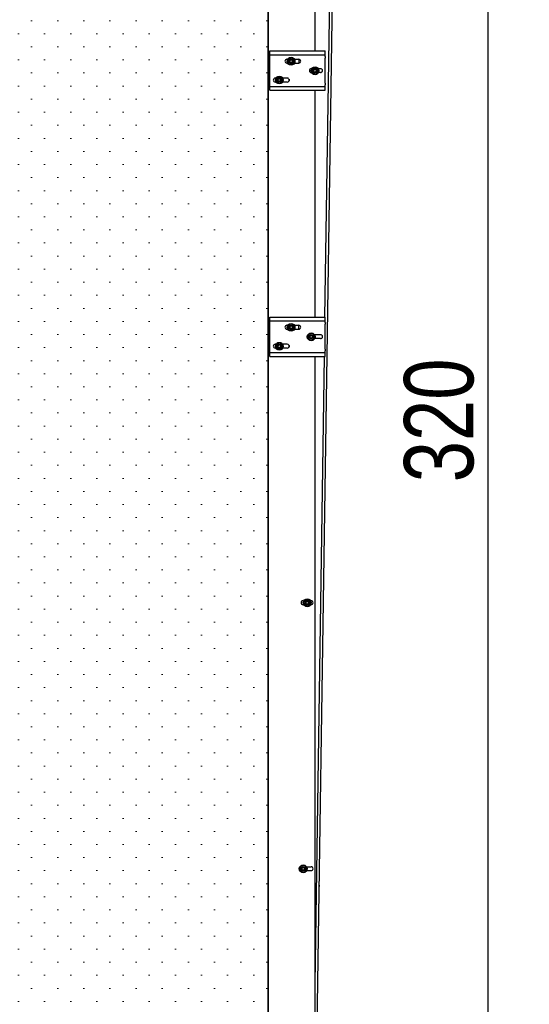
# Model space of a CAD drawing. Header units: centimetres. Extents: x 25511 to 42070, y 833 to 13367.
# Tile 6 of 59: x 29549 to 29660, y 2575 to 2788. Entities that reach past the tile are written whole.
import ezdxf

# ---------------------------------------------------------------- set-up
doc = ezdxf.new("R2010")
doc.units = ezdxf.units.CM
doc.header["$LTSCALE"] = 0.1
doc.linetypes.add('DASHED2', pattern=[9.525, 6.35, -3.175])
for name, color, linetype in [('A-ELEWACJE', 253, 'Continuous'), ('A_Ściany istniejące', 253, 'Continuous'), ('CKDRZWI_', 253, 'Continuous'), ('CKIZOLACJE', 253, 'Continuous')]:
    doc.layers.add(name, color=color, linetype=linetype)
doc.layers.add('A-Wyburzenia', color=253, linetype='DASHED2', lineweight=0)
doc.styles.get("Standard").update_dxf_attribs({"font": 'ic-simplex.shx', "width": 0.8})
doc.dimstyles.new('Kopia2 CADKON cm', dxfattribs={"dimscale": 5, "dimtxt": 3, "dimasz": 2.5, "dimexe": 1.8, "dimexo": 5, "dimgap": 0.6, "dimtad": 1, "dimrnd": 0.5, "dimtxsty": 'Standard', "dimblk1": 'OBLIQUE', "dimblk2": 'OBLIQUE', "dimsah": 1, "dimcen": 2.5, "dimadec": 1, "dimazin": 2, "dimtfac": 1, "dimtix": 1, "dimtmove": 2, "dimatfit": 3, "dimldrblk": 'OPEN30', "dimfxl": 2, "dimfxlon": 1, "dimtfill": 1, "dimtolj": 1, "dimarcsym": 0})

# ---------------------------------------------------------------- blocks, each defined once
blk = doc.blocks.new('A$7E8719B1A182C3')
at = {"color": 7, "linetype": 'Continuous', "lineweight": -3}
for p, q in [((0, 3250), (0, 0)), ((0.3, 0), (0.3, 3250)), ((101.8, 4.2), (145.8, 2946.9)), ((122.9, 1823.6), (139.7, 2947)), ((101.3, 2399.1), (101.3, 2904)), ((3.3, 2396.1), (3.3, 2399.1)), ((3.3, 2399.1), (123.3, 2399.1)), ((3.3, 2394.1), (3.3, 2396.1)), ((3.3, 2391.1), (3.3, 2394.1)), ((3.3, 2390.1), (3.3, 2391.1)), ((3.3, 2391.1), (123.3, 2391.1)), ((3.3, 2323.1), (3.3, 2390.1)), ((123.3, 2396.1), (123.3, 2399.1)), ((123.3, 2394.1), (123.3, 2396.1)), ((123.3, 2391.1), (123.3, 2394.1)), ((123.3, 2390.1), (123.3, 2391.1)), ((123.3, 2387.5), (123.3, 2390.1)), ((123.3, 2387.5), (123.3, 2384.8)), ((40.3, 2381.3), (42.2, 2381.3)), ((40.3, 2372.9), (42, 2372.9)), ((43.9, 2380.2), (42, 2376.9)), ((42, 2376.9), (43.9, 2373.7)), ((45.7, 2383.4), (43.9, 2380.2)), ((43.9, 2373.7), (45.7, 2370.4)), ((49.5, 2383.4), (45.7, 2383.4)), ((45.7, 2370.4), (49.5, 2370.4)), ((53.3, 2383.4), (49.5, 2383.4)), ((49.5, 2370.4), (53.3, 2370.4)), ((55.1, 2380.2), (53.3, 2383.4)), ((53.3, 2370.4), (55.1, 2373.7)), ((57, 2376.9), (55.1, 2380.2)), ((55.1, 2373.7), (57, 2376.9)), ((56.8, 2381.3), (66.3, 2381.3)), ((57, 2372.9), (66.3, 2372.9)), ((66.3, 2381.3), (66.3, 2372.9)), ((123.3, 2384.8), (123.3, 2383.9)), ((123.3, 2329.3), (123.3, 2383.9)), ((20.3, 2342.8), (18.5, 2339.6)), ((24.1, 2342.8), (20.3, 2342.8)), ((27.9, 2342.8), (24.1, 2342.8)), ((29.7, 2339.6), (27.9, 2342.8)), ((94, 2360.8), (93.3, 2360.8)), ((93.7, 2352.4), (93.3, 2352.4)), ((95.7, 2359.7), (93.8, 2356.5)), ((93.8, 2356.5), (95.6, 2353.2)), ((95.6, 2353.2), (97.4, 2349.9)), ((97.6, 2362.9), (95.7, 2359.7)), ((97.4, 2349.9), (101.2, 2349.8)), ((101.4, 2362.8), (97.6, 2362.9)), ((101.2, 2349.8), (104.9, 2349.8)), ((105.1, 2362.8), (101.4, 2362.8)), ((104.9, 2349.8), (106.8, 2353)), ((106.9, 2359.5), (105.1, 2362.8)), ((106.8, 2353), (108.8, 2356.2)), ((108.8, 2356.2), (106.9, 2359.5)), ((113.3, 2360.8), (108.5, 2360.8)), ((113.3, 2352.4), (108.8, 2352.4)), ((3.3, 2322.1), (3.3, 2323.1)), ((3.3, 2319.1), (3.3, 2322.1)), ((3.3, 2322.1), (123.3, 2322.1)), ((16.6, 2340.3), (15.3, 2340.3)), ((16.8, 2331.9), (15.3, 2331.9)), ((18.5, 2339.6), (16.6, 2336.3)), ((16.6, 2336.3), (18.5, 2333.1)), ((18.5, 2333.1), (20.3, 2329.8)), ((20.3, 2329.8), (24.1, 2329.8)), ((24.1, 2329.8), (27.9, 2329.8)), ((27.9, 2329.8), (29.7, 2333.1)), ((31.6, 2336.3), (29.7, 2339.6)), ((29.7, 2333.1), (31.6, 2336.3)), ((41.3, 2331.9), (31.4, 2331.9)), ((41.3, 2340.3), (31.6, 2340.3)), ((45.1, 2337.9), (45.1, 2334.3)), ((123.3, 2329.3), (123.3, 2328.4)), ((123.3, 2328.4), (123.3, 2325.7)), ((123.3, 2323.1), (123.3, 2325.7)), ((123.3, 2322.1), (123.3, 2323.1)), ((123.3, 2319.1), (123.3, 2322.1)), ((3.3, 2317.1), (3.3, 2319.1)), ((3.3, 2314.1), (3.3, 2317.1)), ((3.3, 2314.1), (123.3, 2314.1)), ((101.3, 1823.6), (101.3, 2314.1)), ((123.3, 2317.1), (123.3, 2319.1)), ((123.3, 2314.1), (123.3, 2317.1)), ((3.3, 1820.6), (3.3, 1823.6)), ((3.3, 1823.6), (123.3, 1823.6)), ((3.3, 1818.6), (3.3, 1820.6)), ((3.3, 1815.6), (3.3, 1818.6)), ((3.3, 1814.6), (3.3, 1815.6)), ((3.3, 1815.6), (123.3, 1815.6)), ((3.3, 1747.6), (3.3, 1814.6)), ((123.3, 1820.6), (123.3, 1823.6)), ((123.3, 1818.6), (123.3, 1820.6)), ((123.3, 1815.6), (123.3, 1818.6)), ((123.3, 1814.6), (123.3, 1815.6)), ((123.3, 1812), (123.3, 1814.6)), ((123.3, 1812), (123.3, 1809.3)), ((40.3, 1805.8), (42.2, 1805.8)), ((40.3, 1797.4), (42, 1797.4)), ((43.9, 1804.7), (42, 1801.4)), ((42, 1801.4), (43.9, 1798.2)), ((45.7, 1807.9), (43.9, 1804.7)), ((43.9, 1798.2), (45.7, 1794.9)), ((49.5, 1807.9), (45.7, 1807.9)), ((45.7, 1794.9), (49.5, 1794.9)), ((53.3, 1807.9), (49.5, 1807.9)), ((49.5, 1794.9), (53.3, 1794.9)), ((55.1, 1804.7), (53.3, 1807.9)), ((53.3, 1794.9), (55.1, 1798.2)), ((57, 1801.4), (55.1, 1804.7)), ((55.1, 1798.2), (57, 1801.4)), ((56.8, 1805.8), (66.3, 1805.8)), ((57, 1797.4), (66.3, 1797.4)), ((66.3, 1797.4), (66.3, 1805.8)), ((123.3, 1809.3), (123.3, 1808.4)), ((123.3, 1753.8), (123.3, 1808.4)), ((87.6, 1784.4), (85.6, 1781.2)), ((85.6, 1781.2), (87.3, 1777.9)), ((87.3, 1777.9), (89, 1774.5)), ((89.6, 1787.5), (87.6, 1784.4)), ((89, 1774.5), (92.7, 1774.4)), ((93.4, 1787.3), (89.6, 1787.5)), ((92.7, 1774.4), (96.5, 1774.2)), ((97.1, 1787.2), (93.4, 1787.3)), ((96.5, 1774.2), (98.5, 1777.3)), ((98.8, 1783.8), (97.1, 1787.2)), ((98.5, 1777.3), (100.6, 1780.5)), ((100.6, 1780.5), (98.8, 1783.8)), ((113.3, 1785.3), (100.3, 1785.3)), ((113.3, 1776.9), (100.6, 1776.9)), ((3.3, 1746.6), (3.3, 1747.6)), ((3.3, 1743.6), (3.3, 1746.6)), ((3.3, 1746.6), (123.3, 1746.6)), ((16.8, 1764.8), (15.3, 1764.8)), ((16.6, 1756.4), (15.3, 1756.4)), ((18.5, 1763.7), (16.6, 1760.4)), ((16.6, 1760.4), (18.5, 1757.2)), ((20.3, 1766.9), (18.5, 1763.7)), ((18.5, 1757.2), (20.3, 1753.9)), ((24.1, 1766.9), (20.3, 1766.9)), ((20.3, 1753.9), (24.1, 1753.9)), ((27.9, 1766.9), (24.1, 1766.9)), ((24.1, 1753.9), (27.9, 1753.9)), ((29.7, 1763.7), (27.9, 1766.9)), ((27.9, 1753.9), (29.7, 1757.2)), ((31.6, 1760.4), (29.7, 1763.7)), ((29.7, 1757.2), (31.6, 1760.4)), ((41.3, 1764.8), (31.4, 1764.8)), ((41.3, 1756.4), (31.6, 1756.4)), ((45.1, 1762.4), (45.1, 1758.8)), ((123.3, 1753.8), (123.3, 1752.9)), ((123.3, 1752.9), (123.3, 1750.2)), ((123.3, 1747.6), (123.3, 1750.2)), ((123.3, 1746.6), (123.3, 1747.6)), ((123.3, 1743.6), (123.3, 1746.6)), ((3.3, 1741.6), (3.3, 1743.6)), ((3.3, 1738.6), (3.3, 1741.6)), ((3.3, 1738.6), (123.3, 1738.6)), ((101.3, 3), (101.3, 1738.6)), ((101.3, 382), (121.6, 1738.6)), ((123.3, 1741.6), (123.3, 1743.6)), ((123.3, 1738.6), (123.3, 1741.6)), ((75.3, 1210), (77.2, 1210)), ((75.3, 1201.6), (77, 1201.6)), ((78.8, 1208.8), (76.9, 1205.6)), ((76.9, 1205.6), (78.8, 1202.3)), ((80.7, 1212.1), (78.8, 1208.8)), ((78.8, 1202.3), (80.7, 1199.1)), ((84.5, 1212.1), (80.7, 1212.1)), ((80.7, 1199.1), (84.5, 1199.1)), ((88.2, 1212.1), (84.5, 1212.1)), ((84.5, 1199.1), (88.2, 1199.1)), ((90.1, 1208.8), (88.2, 1212.1)), ((88.2, 1199.1), (90.1, 1202.3)), ((92, 1205.6), (90.1, 1208.8)), ((90.1, 1202.3), (92, 1205.6)), ((91.7, 1210), (92.9, 1210)), ((92, 1201.6), (92.9, 1201.6)), ((70.2, 633.4), (68.3, 630.2)), ((68.3, 630.2), (70.2, 626.9)), ((72.1, 636.7), (70.2, 633.4)), ((70.2, 626.9), (72.1, 623.7)), ((75.8, 636.7), (72.1, 636.7)), ((72.1, 623.7), (75.8, 623.7)), ((79.6, 636.7), (75.8, 636.7)), ((75.8, 623.7), (79.6, 623.7)), ((81.5, 633.4), (79.6, 636.7)), ((79.6, 623.7), (81.5, 626.9)), ((83.4, 630.2), (81.5, 633.4)), ((81.5, 626.9), (83.4, 630.2)), ((83.1, 634.6), (92.9, 634.6)), ((83.4, 626.2), (92.9, 626.2)), ((110.6, 594.6), (110.6, 591.9))]:
    blk.add_line(p, q, dxfattribs=at)
for centre, radius in [((49.5, 2376.9), 8.5), ((49.5, 2376.9), 7.9), ((49.5, 2376.9), 4.15), ((49.5, 2376.9), 4), ((49.5, 2376.9), 3), ((101.3, 2356.3), 8.5), ((101.3, 2356.3), 7.9), ((24.1, 2336.3), 8.5), ((24.1, 2336.3), 7.9), ((101.3, 2356.3), 4.15), ((101.3, 2356.3), 4), ((101.3, 2356.3), 3), ((24.1, 2336.3), 4.15), ((24.1, 2336.3), 4), ((24.1, 2336.3), 3), ((49.5, 1801.4), 8.5), ((49.5, 1801.4), 7.9), ((49.5, 1801.4), 4.15), ((49.5, 1801.4), 4), ((49.5, 1801.4), 3), ((93.1, 1780.8), 8.5), ((24.1, 1760.4), 8.5), ((24.1, 1760.4), 7.9), ((93.1, 1780.8), 7.9), ((93.1, 1780.8), 4.15), ((93.1, 1780.8), 4), ((93.1, 1780.8), 3), ((24.1, 1760.4), 4.15), ((24.1, 1760.4), 4), ((24.1, 1760.4), 3), ((84.5, 1205.6), 8.5), ((84.5, 1205.6), 7.9), ((84.5, 1205.6), 4.15), ((84.5, 1205.6), 4), ((84.5, 1205.6), 3), ((75.8, 630.2), 8.5), ((75.8, 630.2), 7.9), ((75.8, 630.2), 4.15), ((75.8, 630.2), 4), ((75.8, 630.2), 3)]:
    blk.add_circle(centre, radius, dxfattribs=at)
for centre, radius, start, end in [((40.3, 2377.1), 4.2, 90, 270), ((49.5, 2376.9), 6.5, 150, 210), ((49.5, 2376.9), 6.5, 90, 150), ((49.5, 2376.9), 6.5, 210, 270), ((49.5, 2376.9), 3.24, 255, 195), ((49.5, 2376.9), 6.5, 30, 90), ((49.5, 2376.9), 6.5, 270, 330), ((49.5, 2376.9), 6.5, 330, 30), ((66.3, 2377.1), 4.2, 270, 90), ((24.1, 2336.3), 6.5, 90, 150), ((24.1, 2336.3), 6.5, 30, 90), ((93.3, 2356.6), 4.2, 90, 270), ((101.3, 2356.3), 6.5, 149.1434, 209.1434), ((101.3, 2356.3), 6.5, 209.1434, 269.1434), ((101.3, 2356.3), 6.5, 89.1434, 149.1434), ((101.3, 2356.3), 3.24, 255, 195), ((101.3, 2356.3), 6.5, 269.1434, 329.1434), ((101.3, 2356.3), 6.5, 29.1434, 89.1434), ((101.3, 2356.3), 6.5, 329.1434, 29.1434), ((113.3, 2356.6), 4.2, 270, 90), ((15.3, 2336.1), 4.2, 90, 270), ((24.1, 2336.3), 6.5, 150, 210), ((24.1, 2336.3), 6.5, 210, 270), ((24.1, 2336.3), 3.24, 255, 195), ((24.1, 2336.3), 6.5, 270, 330), ((24.1, 2336.3), 6.5, 330, 30), ((41.3, 2336.1), 4.2, 270, 90), ((40.3, 1801.6), 4.2, 90, 270), ((49.5, 1801.4), 6.5, 150, 210), ((49.5, 1801.4), 6.5, 90, 150), ((49.5, 1801.4), 6.5, 210, 270), ((49.5, 1801.4), 3.24, 255, 195), ((49.5, 1801.4), 6.5, 30, 90), ((49.5, 1801.4), 6.5, 270, 330), ((49.5, 1801.4), 6.5, 330, 30), ((66.3, 1801.6), 4.2, 270, 90), ((93.1, 1780.8), 6.5, 147.2488, 207.2488), ((93.1, 1780.8), 6.5, 207.2488, 267.2488), ((93.1, 1780.8), 6.5, 87.2488, 147.2488), ((93.1, 1780.8), 3.24, 255, 195), ((93.1, 1780.8), 6.5, 267.2488, 327.2488), ((93.1, 1780.8), 6.5, 27.2488, 87.2488), ((93.1, 1780.8), 6.5, 327.2488, 27.2488), ((113.3, 1781.1), 4.2, 270, 90), ((15.3, 1760.6), 4.2, 90, 270), ((24.1, 1760.4), 6.5, 150, 210), ((24.1, 1760.4), 6.5, 90, 150), ((24.1, 1760.4), 6.5, 210, 270), ((24.1, 1760.4), 3.24, 255, 195), ((24.1, 1760.4), 6.5, 30, 90), ((24.1, 1760.4), 6.5, 270, 330), ((24.1, 1760.4), 6.5, 330, 30), ((41.3, 1760.6), 4.2, 270, 90), ((75.3, 1205.8), 4.2, 90, 270), ((84.5, 1205.6), 6.5, 150, 210), ((84.5, 1205.6), 6.5, 90, 150), ((84.5, 1205.6), 6.5, 210, 270), ((84.5, 1205.6), 3.24, 255, 195), ((84.5, 1205.6), 6.5, 30, 90), ((84.5, 1205.6), 6.5, 270, 330), ((84.5, 1205.6), 6.5, 330, 30), ((92.9, 1205.8), 4.2, 270, 90), ((75.8, 630.2), 6.5, 150, 210), ((75.8, 630.2), 6.5, 90, 150), ((75.8, 630.2), 6.5, 210, 270), ((75.8, 630.2), 3.24, 255, 195), ((75.8, 630.2), 6.5, 30, 90), ((75.8, 630.2), 6.5, 270, 330), ((75.8, 630.2), 6.5, 330, 30), ((92.9, 630.4), 4.2, 270, 90)]:
    blk.add_arc(centre, radius, start, end, dxfattribs=at)
blk = doc.blocks.new('A$7E88ED2232A4')
at = {"layer": 'A_Ściany istniejące'}
blk.add_line((24, -425.1), (24, -35.1), dxfattribs=at)
blk = doc.blocks.new('_OBLIQUE')
at = {"color": 0, "linetype": 'ByBlock'}
blk.add_line((-0.5, -0.5), (0.5, 0.5), dxfattribs=at)
blk = doc.blocks.new('*D276')
at = {"layer": 'A-ELEWACJE', "color": 0, "lineweight": -2}
for p, q in [((29640.71, 2861.71), (29659.71, 2861.71)), ((29650.71, 2861.71), (29650.71, 2541.71)), ((29640.71, 2541.71), (29659.71, 2541.71))]:
    blk.add_line(p, q, dxfattribs=at)
at = {"layer": 'A-ELEWACJE', "color": 0, "lineweight": -2, "xscale": 12.5, "yscale": 12.5, "zscale": 12.5}
for p, rotation in [((29650.71, 2861.71), 90), ((29650.71, 2541.71), 270)]:
    blk.add_blockref('_OBLIQUE', p, dxfattribs=dict(at, rotation=rotation))
at = {"layer": 'A-ELEWACJE', "color": 0, "insert": (29640.21, 2701.71), "char_height": 15, "attachment_point": 5, "rotation": 90, "bg_fill": 3, "box_fill_scale": 1.1, "bg_fill_color": 256, "bg_fill_true_color": 13158600, "bg_fill_transparency": 0}
blk.add_mtext('\\A1;320', dxfattribs=at)
blk = doc.blocks.new('_Open30')
at = {"color": 0, "linetype": 'ByBlock', "lineweight": -2}
for p, q in [((-1, 0.268), (0, 0)), ((0, 0), (-1, -0.268)), ((0, 0), (-1, 0))]:
    blk.add_line(p, q, dxfattribs=at)

msp = doc.modelspace()

# ---------------------------------------------------------------- hatches: boundary and pattern name
at = {"layer": 'A-Wyburzenia'}
h = msp.add_hatch(dxfattribs=at)
h.set_pattern_fill('PLASTER', color=256, scale=4, style=0)
h.set_pattern_definition([(45, (-6371636.7837, -5685150.499), (-2.8284271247, 2.8284271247), [0, -4])])
h.paths.add_polyline_path([(29603.236, 2541.706), (29603.236, 2861.706), (29534.236, 2861.706), (29534.236, 2569.706), (29539.236, 2569.706), (29539.236, 2541.706)])

# ---------------------------------------------------------------- block references
at = {"layer": 'CKDRZWI_', "xscale": 0.1, "yscale": 0.1, "zscale": 0.1, "rotation": 360}
msp.add_blockref('A$7E8719B1A182C3', (29603.206, 2541.706), dxfattribs=at)
at = {"layer": 'CKIZOLACJE'}
msp.add_blockref('A$7E88ED2232A4', (29579.236, 2963.804), dxfattribs=at)

# ---------------------------------------------------------------- next in the draw order: dimensions: what is measured, and where the dimension line sits
at = {"layer": 'A-ELEWACJE'}
dim = msp.add_linear_dim(base=(29650.708, 2541.706), p1=(29603.206, 2861.706), p2=(29603.536, 2541.706), angle=90, dimstyle='Kopia2 CADKON cm', dxfattribs=at)
dim.commit()
dim.dimension.update_dxf_attribs({"geometry": '*D276', "text_midpoint": (29640.208, 2701.706)})

doc.saveas('drawing.dxf')
